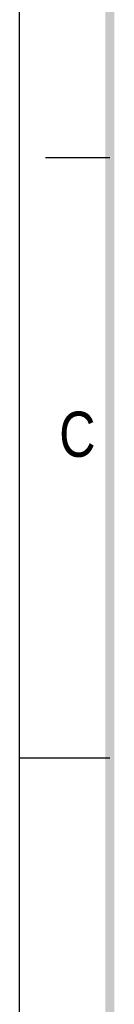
# Model space of a CAD drawing. Header units: millimetres. Extents: x 0 to 210, y 0 to 297.
# Tile 2 of 22: x 0 to 7, y 129 to 206. Entities that reach past the tile are written whole.
import ezdxf

# ---------------------------------------------------------------- set-up
doc = ezdxf.new("R2010")
doc.units = ezdxf.units.MM
doc.header["$LTSCALE"] = 19.36
doc.layers.get('0').update_dxf_attribs({"linetype": 'CONTINUOUS'})
doc.styles.add('TEXTSTYLE_2', font='txt', dxfattribs={"width": 0.75})

msp = doc.modelspace()

# ---------------------------------------------------------------- linework, layer by layer
at = {"color": 2, "linetype": 'CONTINUOUS'}
for p, q in [((0, 0), (0, 297)), ((7, 195), (2, 195)), ((0, 148.5), (7, 148.5))]:
    msp.add_line(p, q, dxfattribs=at)
at = {"color": 7, "linetype": 'CONTINUOUS', "const_width": 0.7}
msp.add_lwpolyline([(7, 7), (7, 290)], dxfattribs=at)

# ---------------------------------------------------------------- texts
at = {"color": 5, "linetype": 'CONTINUOUS', "style": 'TEXTSTYLE_2', "width": 0.833333}
msp.add_text('C', height=3.5, dxfattribs=at).set_placement((3.0702, 171.8336))

doc.saveas('drawing.dxf')
